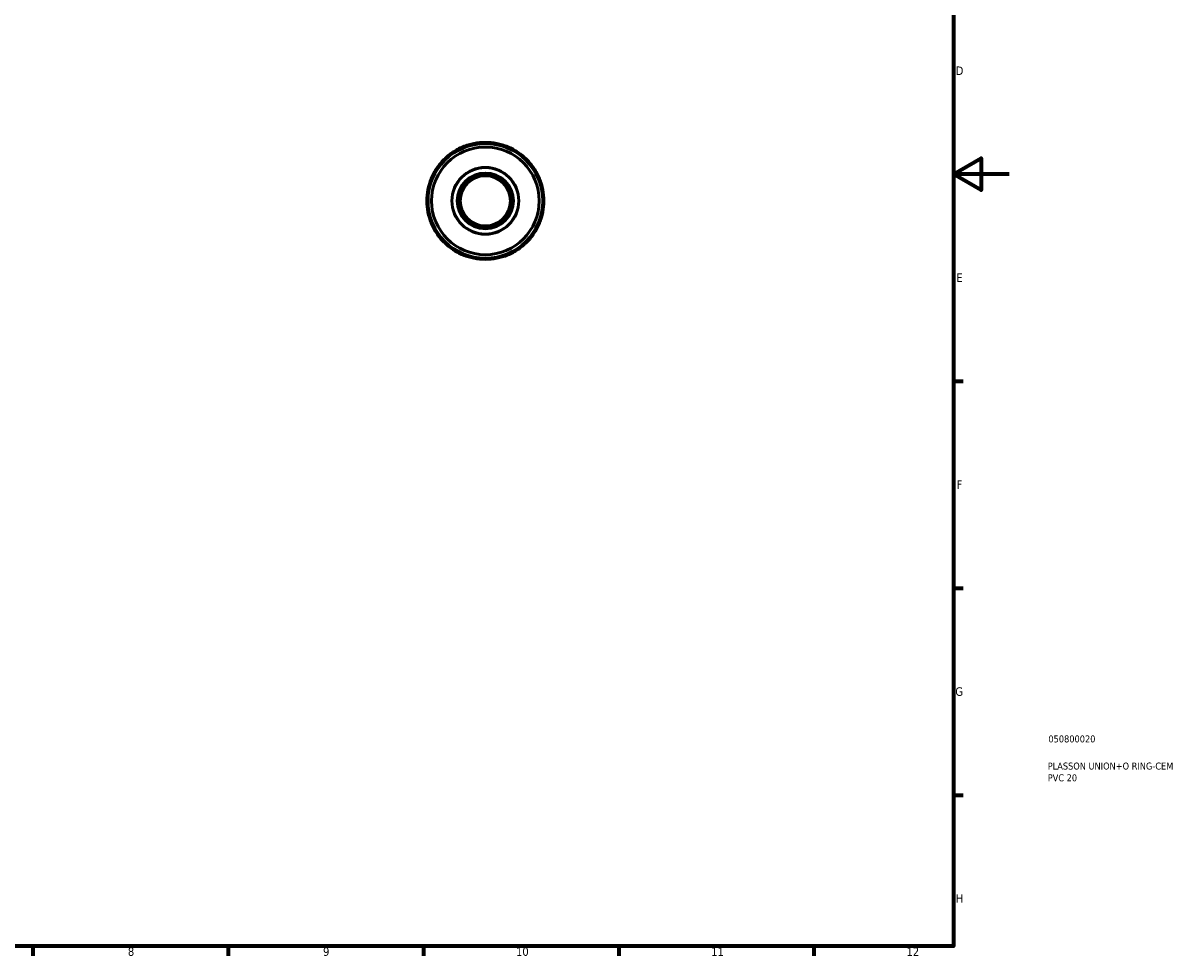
# Model space of a CAD drawing. Header units: millimetres. Extents: x 0 to 903, y 0 to 686.
# Tile 3 of 4: x 487 to 903, y 17 to 351. Entities that reach past the tile are written whole.
import ezdxf

# ---------------------------------------------------------------- set-up
doc = ezdxf.new("R2010")
doc.units = ezdxf.units.MM
for name, color, linetype, lineweight in [('Border (ANSI)', 7, 'Continuous', 70), ('Title (ISO)', 7, 'Continuous', 50), ('Visible (ANSI)', 7, 'Continuous', 50), ('Visible Narrow (ANSI)', 7, 'Continuous', 35)]:
    doc.layers.add(name, color=color, linetype=linetype, lineweight=lineweight)
doc.styles.add('Note Text (ANSI)', font='tahoma.ttf')
doc.styles.add('Note Text (ISO)', font='tahoma.ttf')

# ---------------------------------------------------------------- blocks, each defined once
blk = doc.blocks.new('Borders Default Border')
at = {"layer": 'Border (ANSI)'}
for p, q in [((821, 222.75), (824.45, 222.75)), ((821, 148.5), (824.45, 148.5)), ((821, 74.25), (824.45, 74.25)), ((490.58, 20), (490.58, 16.55)), ((560.67, 20), (560.67, 16.55)), ((630.75, 20), (630.75, 16.55)), ((700.83, 20), (700.83, 16.55)), ((770.92, 20), (770.92, 16.55))]:
    blk.add_line(p, q, dxfattribs=at)
at = {"layer": 'Border (ANSI)', "flags": 128}
for points in [[(20, 20), (20, 574), (821, 574), (821, 20), (20, 20)], [(841, 297), (821, 297), (831, 302.77), (831, 291.23), (821, 297)]]:
    blk.add_lwpolyline(points, dxfattribs=at)
at = {"layer": 'Border (ANSI)', "attachment_point": 7, "style": 'Note Text (ANSI)'}
for s, insert, char_height in [('D', (821.81, 332.6), 3.05), ('E', (822.05, 258.35), 3.05), ('F', (822.14, 184.1), 3.05), ('G', (821.66, 109.79), 3.05), ('H', (821.81, 35.6), 3.05), ('8', (524.63, 16.48), 3.05), ('9', (594.7, 16.49), 3.05), ('10', (663.96, 16.49), 3.048), ('11', (734.04, 16.55), 3.048), ('12', (804.13, 16.55), 3.048)]:
    blk.add_mtext(s, dxfattribs=dict(at, insert=insert, char_height=char_height))
blk = doc.blocks.new('Title Blocks ISO')
at = {"layer": 'Title (ISO)', "color": 232, "true_color": 0xca0064, "style": 'Note Text (ISO)'}
for tag, p in [('PART_NUMBER_001', (34.08, 73.13)), ('DESCRIPTION_001', (33.84, 63.4)), ('DESCRIPTION_002', (33.84, 59.18))]:
    blk.add_attdef(tag, p, '', height=2.5, dxfattribs=at)

msp = doc.modelspace()

# ---------------------------------------------------------------- linework, layer by layer
at = {"layer": 'Visible (ANSI)'}
for p, q in [((646.9078, 307.5352), (647.0289, 307.1331)), ((650.9057, 307.9042), (650.8637, 308.3221)), ((655.0637, 308.3221), (655.0217, 307.9042)), ((658.8986, 307.1331), (659.0197, 307.5352)), ((639.6739, 303.6871), (639.9397, 303.3619)), ((643.2263, 305.5579), (643.0275, 305.928)), ((662.9, 305.928), (662.7012, 305.5579)), ((665.9878, 303.3619), (666.2536, 303.6871)), ((637.0292, 300.4515), (636.704, 300.7173)), ((669.2235, 300.7173), (668.8983, 300.4515)), ((634.4632, 297.3636), (634.8332, 297.1649)), ((671.0943, 297.1649), (671.4643, 297.3636)), ((633.258, 293.3622), (632.8559, 293.4833)), ((673.0716, 293.4833), (672.6694, 293.3622)), ((632.069, 289.5274), (632.4869, 289.4854)), ((673.4406, 289.4854), (673.8585, 289.5274)), ((632.4869, 285.3694), (632.069, 285.3274)), ((673.8585, 285.3274), (673.4406, 285.3694)), ((632.8559, 281.3714), (633.258, 281.4926)), ((672.6694, 281.4926), (673.0716, 281.3714)), ((634.8332, 277.6899), (634.4632, 277.4912)), ((636.704, 274.1375), (637.0292, 274.4033)), ((668.8983, 274.4033), (669.2235, 274.1375)), ((671.4643, 277.4912), (671.0943, 277.6899)), ((639.9397, 271.4928), (639.6739, 271.1676)), ((666.2536, 271.1676), (665.9878, 271.4928)), ((643.0275, 268.9268), (643.2263, 269.2968)), ((647.0289, 267.7217), (646.9078, 267.3195)), ((650.8637, 266.5326), (650.9057, 266.9505)), ((655.0217, 266.9505), (655.0637, 266.5326)), ((659.0197, 267.3195), (658.8986, 267.7217)), ((662.7012, 269.2968), (662.9, 268.9268))]:
    msp.add_line(p, q, dxfattribs=at)
for radius in [20.58, 19.32, 12, 10, 9.5, 9]:
    msp.add_circle((652.9637, 287.4274), radius, dxfattribs=at)
for start, end in [(106.76083, 118.23917), (95.73917, 106.76083), (84.26083, 95.73917), (73.23917, 84.26083), (61.76083, 73.23917), (129.26083, 140.73917), (118.23917, 129.26083), (50.73917, 61.76083), (39.26083, 50.73917), (140.73917, 151.76083), (28.23917, 39.26083), (151.76083, 163.23917), (16.76083, 28.23917), (163.23917, 174.26083), (5.73917, 16.76083), (174.26083, 185.73917), (354.26083, 5.73917), (185.73917, 196.76083), (343.23917, 354.26083), (196.76083, 208.23917), (331.76083, 343.23917), (208.23917, 219.26083), (320.73917, 331.76083), (219.26083, 230.73917), (230.73917, 241.76083), (298.23917, 309.26083), (309.26083, 320.73917), (241.76083, 253.23917), (253.23917, 264.26083), (264.26083, 275.73917), (275.73917, 286.76083), (286.76083, 298.23917)]:
    msp.add_arc((652.9637, 287.4274), 21, start, end, dxfattribs=at)
at = {"layer": 'Visible Narrow (ANSI)'}
for radius in [11.8, 10.2]:
    msp.add_circle((652.9637, 287.4274), radius, dxfattribs=at)

# ---------------------------------------------------------------- block references
msp.add_blockref('Borders Default Border', (0, 0))
msp.add_blockref('Title Blocks ISO', (821, 20)).add_auto_attribs({'PART_NUMBER_001': '050800020', 'DESCRIPTION_001': 'PLASSON UNION+O RING-CEM', 'DESCRIPTION_002': 'PVC 20'})

doc.saveas('drawing.dxf')
